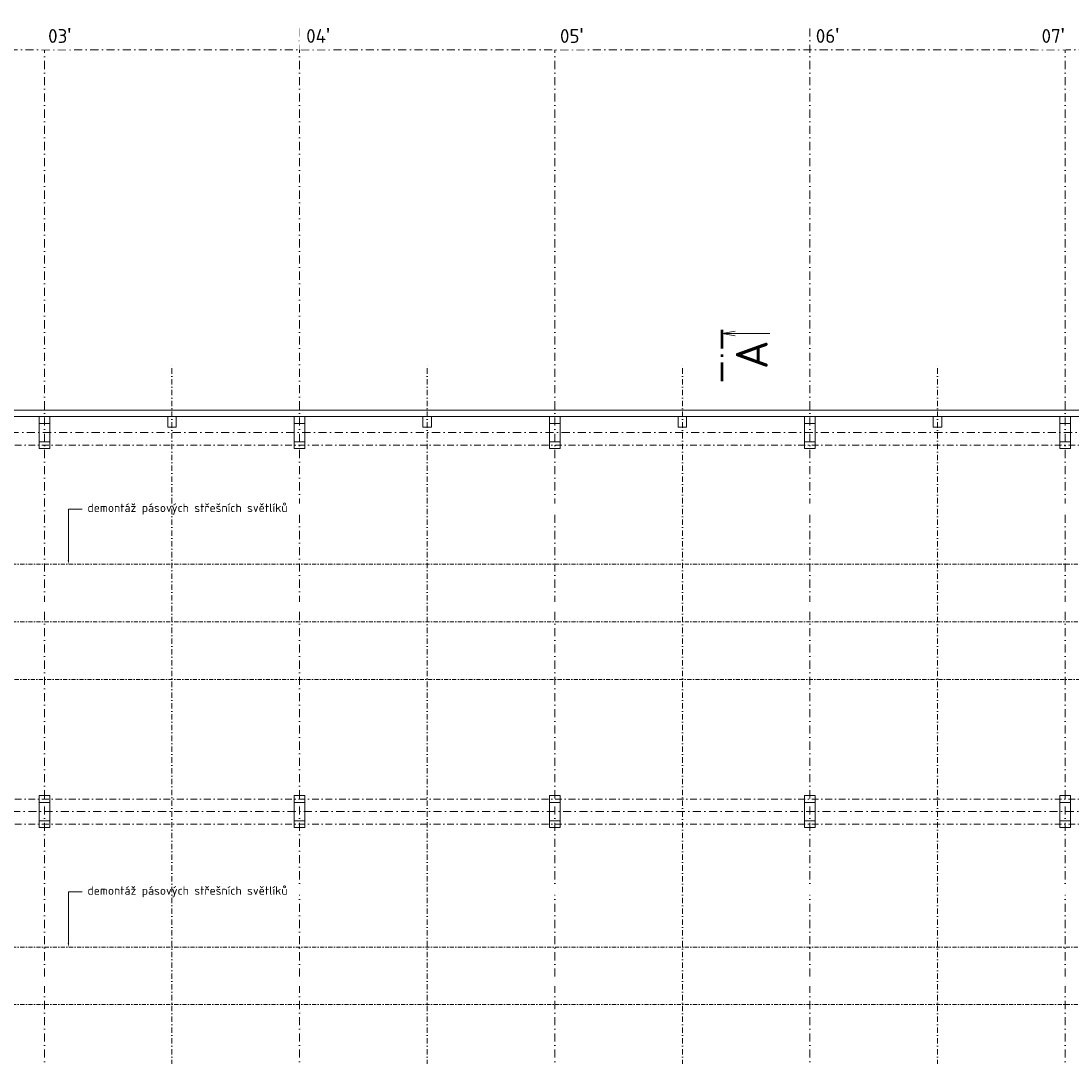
# Model space of a CAD drawing. Header units: millimetres. Extents: x -725694 to 4766210, y -2984614 to 2187451.
# Tile 120 of 256: x 328900 to 378275, y 51885 to 100555. Entities that reach past the tile are written whole.
import ezdxf
from ezdxf import colors
from ezdxf.entities.mleader import LeaderData, LeaderLine
from ezdxf.enums import TextEntityAlignment as Align
from ezdxf.math import Vec2, Vec3

# ---------------------------------------------------------------- set-up
doc = ezdxf.new("R2010")
doc.units = ezdxf.units.MM
for name, pattern in [('CENTERX2', [101.6, 63.5, -12.7, 12.7, -12.7]), ('DASHDOT', [25.4, 12.7, -6.35, 0, -6.35]), ('ČERCHOVANÁ', [25.4, 12.7, -6.35, 0, -6.35])]:
    doc.linetypes.add(name, pattern=pattern)
for name, color, linetype, lineweight in [('A99_N_kce-nad-vid', 7, 'DASHDOT', 5), ('A99_N_osy', 7, 'CENTERX2', 9), ('A99_N_txt-popis-200', 7, 'Continuous', 5), ('A99_N_txt-popis-50 @ 200', 7, 'Continuous', 9), ('A99_S_kce-nad-vid', 7, 'DASHDOT', 5), ('A99_S_kce-rez-sil', 7, 'Continuous', 15), ('A99_S_osy', 7, 'CENTERX2', 5), ('A99_S_sloupy', 7, 'Continuous', 5)]:
    doc.layers.add(name, color=color, linetype=linetype, lineweight=lineweight)
doc.styles.add('A99_popis', font='isocpeur.ttf')
doc.styles.add('ad_popis 100', font='isocpeur.ttf', dxfattribs={"height": 200})

# ---------------------------------------------------------------- blocks, each defined once
blk = doc.blocks.new('*U118')
at = {"color": 0, "linetype": 'ByBlock'}
blk.add_line((446.48, 0), (446.48, -11.25), dxfattribs=at)
at = {"color": 0, "linetype": 'ByBlock', "const_width": 0.63}
for points in [[(439.71, 0), (435.21, 0)], [(441.6, 0), (440.97, 0)], [(447.36, 0), (442.86, 0)]]:
    blk.add_lwpolyline(points, dxfattribs=at)
at = {"color": 0, "linetype": 'ByBlock'}
blk.add_lwpolyline([(447.03, -3.1), (446.48, 0), (445.93, -3.1)], dxfattribs=at)
at = {"color": 0, "linetype": 'ByBlock', "style": 'A99_popis'}
blk.add_attdef('OZNŘ_1K', (-9.63, -10.73), '', height=5, dxfattribs=at)
at = {"color": 0, "linetype": 'ByBlock', "style": 'A99_popis', "flags": 12}
blk.add_attdef('OZNŘ_2K', text='', height=5, dxfattribs=at).set_placement((444.84, -10.73), align=Align.RIGHT)

msp = doc.modelspace()

# ---------------------------------------------------------------- linework, layer by layer
at = {"layer": 'A99_N_kce-nad-vid', "color": 30, "linetype": 'ČERCHOVANÁ', "ltscale": 15}
for p, q in [((312100, 75005.3), (432450, 75005.3)), ((312100, 72300.2), (432450, 72300.2)), ((312100, 57005.3), (444450, 57005.3)), ((312100, 54300.2), (444450, 54300.2))]:
    msp.add_line(p, q, dxfattribs=at)
msp.add_lwpolyline([(432450, 69594.7), (312100, 69594.7)], dxfattribs=at)
at = {"layer": 'A99_S_kce-nad-vid', "linetype": 'ČERCHOVANÁ', "ltscale": 25}
for p, q in [((305750, 80610), (438800, 80610)), ((305750, 63970), (438800, 63970)), ((305750, 62790), (450800, 62790))]:
    msp.add_line(p, q, dxfattribs=at)
at = {"layer": 'A99_S_kce-rez-sil'}
for p, q in [((311800, 82250), (461650, 82250)), ((312200, 81950), (438300, 81950))]:
    msp.add_line(p, q, dxfattribs=at)
at = {"layer": 'A99_S_osy', "linetype": 'DASHDOT', "lineweight": 5, "ltscale": 30}
for p, q in [((330000, 100200), (330000, -5085)), ((342000, 100200), (342000, -5085)), ((354000, 100200), (354000, -5085)), ((366000, 100200), (366000, -5085)), ((378000, 100200), (378000, -5085)), ((296400, 81200), (438800, 81200)), ((450800, 63380), (296400, 63380))]:
    msp.add_line(p, q, dxfattribs=at)
msp.add_lwpolyline([(452950, 99200), (304375, 99200)], dxfattribs=at)
at = {"layer": 'A99_S_sloupy', "linetype": 'Continuous', "ltscale": 2}
for points in [[(330250, 80450), (329750, 80450), (329750, 81950), (330250, 81950)], [(330250, 80450), (329750, 80450), (329750, 81950), (330250, 81950)], [(342250, 80450), (341750, 80450), (341750, 81950), (342250, 81950)], [(342250, 80450), (341750, 80450), (341750, 81950), (342250, 81950)], [(354250, 80450), (353750, 80450), (353750, 81950), (354250, 81950)], [(354250, 80450), (353750, 80450), (353750, 81950), (354250, 81950)], [(366250, 80450), (365750, 80450), (365750, 81950), (366250, 81950)], [(366250, 80450), (365750, 80450), (365750, 81950), (366250, 81950)], [(378250, 80450), (377750, 80450), (377750, 81950), (378250, 81950)], [(378250, 80450), (377750, 80450), (377750, 81950), (378250, 81950)], [(330250, 62630), (329750, 62630), (329750, 64130), (330250, 64130)], [(330250, 62630), (329750, 62630), (329750, 64130), (330250, 64130)], [(342250, 62630), (341750, 62630), (341750, 64130), (342250, 64130)], [(342250, 62630), (341750, 62630), (341750, 64130), (342250, 64130)], [(354250, 62630), (353750, 62630), (353750, 64130), (354250, 64130)], [(354250, 62630), (353750, 62630), (353750, 64130), (354250, 64130)], [(366250, 62630), (365750, 62630), (365750, 64130), (366250, 64130)], [(366250, 62630), (365750, 62630), (365750, 64130), (366250, 64130)], [(378250, 62630), (377750, 62630), (377750, 64130), (378250, 64130)], [(378250, 62630), (377750, 62630), (377750, 64130), (378250, 64130)]]:
    msp.add_lwpolyline(points, close=True, dxfattribs=at)
at = {"layer": 'A99_S_sloupy', "linetype": 'Continuous', "lineweight": 20, "ltscale": 2}
for points in [[(329750, 81950), (330250, 81950), (330250, 81630), (329750, 81630)], [(341750, 81950), (342250, 81950), (342250, 81630), (341750, 81630)], [(353750, 81950), (354250, 81950), (354250, 81630), (353750, 81630)], [(365750, 81950), (366250, 81950), (366250, 81630), (365750, 81630)], [(377750, 81950), (378250, 81950), (378250, 81630), (377750, 81630)], [(329750, 80770), (330250, 80770), (330250, 80450), (329750, 80450)], [(341750, 80770), (342250, 80770), (342250, 80450), (341750, 80450)], [(353750, 80770), (354250, 80770), (354250, 80450), (353750, 80450)], [(365750, 80770), (366250, 80770), (366250, 80450), (365750, 80450)], [(377750, 80770), (378250, 80770), (378250, 80450), (377750, 80450)], [(329750, 64130), (330250, 64130), (330250, 63810), (329750, 63810)], [(341750, 64130), (342250, 64130), (342250, 63810), (341750, 63810)], [(353750, 64130), (354250, 64130), (354250, 63810), (353750, 63810)], [(365750, 64130), (366250, 64130), (366250, 63810), (365750, 63810)], [(377750, 64130), (378250, 64130), (378250, 63810), (377750, 63810)], [(329750, 62950), (330250, 62950), (330250, 62630), (329750, 62630)], [(341750, 62950), (342250, 62950), (342250, 62630), (341750, 62630)], [(353750, 62950), (354250, 62950), (354250, 62630), (353750, 62630)], [(365750, 62950), (366250, 62950), (366250, 62630), (365750, 62630)], [(377750, 62950), (378250, 62950), (378250, 62630), (377750, 62630)]]:
    msp.add_lwpolyline(points, close=True, dxfattribs=at)
at = {"layer": 'A99_S_sloupy', "ltscale": 2}
for points in [[(336200, 81450), (335800, 81450), (335800, 81950), (336200, 81950)], [(348200, 81450), (347800, 81450), (347800, 81950), (348200, 81950)], [(360200, 81450), (359800, 81450), (359800, 81950), (360200, 81950)], [(372200, 81450), (371800, 81450), (371800, 81950), (372200, 81950)]]:
    msp.add_lwpolyline(points, close=True, dxfattribs=at)

# ---------------------------------------------------------------- block references
at = {"layer": 'A99_N_txt-popis-200'}
ref = msp.add_blockref('*U118', (361867.5, -3432.5), dxfattribs=dict(at, xscale=200, yscale=200, zscale=200, rotation=90))
ref.add_attrib('OZNŘ_2K', 'A', dxfattribs={"layer": '0', "color": 0, "linetype": 'ByBlock', "height": 1500, "rotation": 90, "style": 'A99_popis', "flags": 12}).set_placement((364012.7, 85536.5), align=Align.RIGHT)

# ---------------------------------------------------------------- texts
at = {"layer": 'A99_N_txt-popis-200', "color": 1, "lineweight": 0, "insert": (366275, 100230), "char_height": 650, "attachment_point": 1, "style": 'ad_popis 100'}
msp.add_mtext_dynamic_manual_height_columns("06{\\fArial|b0|i0|c238|p34;\\H1.08333x;'}", width=832.5, gutter_width=1000, heights=[0], dxfattribs=at)

# ---------------------------------------------------------------- leaders
at = {"layer": 'A99_N_txt-popis-50 @ 200', "lineweight": 9}
ml = msp.add_multileader_mtext('Standard', dxfattribs=at)
ml.set_content('\\A1;{\\C256;výměna stávajících sekční vrat za nová}', color=1, style='A99_popis')
ml.set_leader_properties(color=256, linetype='ByLayer', lineweight=-1)
ml.build(insert=Vec2(0, 0))
ml.multileader.update_dxf_attribs({"dogleg_length": 200, "arrow_head_size": 300, "scale": 200})
ctx = ml.context
ctx.base_point, ctx.scale, ctx.char_height, ctx.arrow_head_size, ctx.landing_gap_size, ctx.plane_origin = Vec3(9095, 72885), 200, 400, 300, 1000, Vec3(8542.5, 64790)
notes = []
notes.append((ctx, [(0, (1, 1, 0), (8295, 72885), (1, 0), 800, [(0, [(5830, 72885)], 0, [])])]))
ctx.mtext.insert, ctx.mtext.width, ctx.mtext.flow_direction = Vec3(10095, 73145), 9865.703, 5
ml = msp.add_multileader_mtext('Standard', dxfattribs=at)
ml.set_content('\\A1;{\\C256;osazení nových dveří\\P(požární únik)}', color=1, style='A99_popis')
ml.set_leader_properties(color=256, linetype='ByLayer', lineweight=-1)
ml.build(insert=Vec2(0, 0))
ml.multileader.update_dxf_attribs({"dogleg_length": 6.4, "arrow_head_size": 200, "scale": 200})
ctx = ml.context
ctx.base_point, ctx.scale, ctx.char_height, ctx.arrow_head_size, ctx.landing_gap_size, ctx.plane_origin = Vec3(9575, 69050), 200, 400, 200, 400, Vec3(8542.5, 60475.8)
notes.append((ctx, [(0, (1, 1, 0), (8295, 69050), (1, 0), 1280, [(0, [(5750, 67035)], 0, [])])]))
ctx.mtext.insert, ctx.mtext.width, ctx.mtext.flow_direction = Vec3(9975, 69310), 5317.307, 5
ml = msp.add_multileader_mtext('Standard', dxfattribs=at)
ml.set_content('\\A1;{\\fISOCPEUR|b1|i0|c238|p34;\\C256;vertikal. panely PUR, tl.80mm, U=0,28W/M\\H0.7x;\\S2^ ;\\H1.42857x;K, EI 15-ef DP3\\Pexterier RAL 9006, interier RAL 9010}', color=1, style='A99_popis')
ml.set_leader_properties(color=256, linetype='ByLayer', lineweight=-1)
ml.build(insert=Vec2(0, 0))
ml.multileader.update_dxf_attribs({"dogleg_length": 6.4, "arrow_head_size": 200, "scale": 200})
ctx = ml.context
ctx.base_point, ctx.scale, ctx.char_height, ctx.arrow_head_size, ctx.landing_gap_size, ctx.plane_origin = Vec3(9645, 58660), 200, 400, 200, 400, Vec3(21489.4, 49862.3)
notes.append((ctx, [(0, (1, 1, 0), (9183.5, 58660), (1, 0), 461.5, [(0, [(5605, 58660)], 0, [])])]))
ctx.mtext.insert, ctx.mtext.width, ctx.mtext.flow_direction = Vec3(10045, 58898.8), 10741.384, 5
for ctx, leaders in notes:
    for number, flags, end, landing, length, lines in leaders:
        leader = LeaderData()
        leader.index, (leader.has_last_leader_line, leader.has_dogleg_vector, leader.attachment_direction) = number, flags
        leader.last_leader_point, leader.dogleg_vector, leader.dogleg_length = Vec3(end), Vec3(landing), length
        for number, points, colour, breaks in lines:
            line = LeaderLine()
            line.index, line.vertices, line.color, line.breaks = number, Vec3.list(points), colors.encode_raw_color(colour), breaks
            leader.lines.append(line)
        ctx.leaders.append(leader)

# ---------------------------------------------------------------- next in the draw order: texts
at = {"layer": 'A99_N_txt-popis-200', "color": 1, "lineweight": 0, "char_height": 650, "attachment_point": 1, "style": 'ad_popis 100', "bg_fill": 2}
for s, insert in [("03{\\fArial|b0|i0|c238|p34;\\H1.08333x;'}", (330175, 100230)), ("04{\\fArial|b0|i0|c238|p34;\\H1.08333x;'}", (342310, 100230)), ("05{\\fArial|b0|i0|c238|p34;\\H1.08333x;'}", (354245.1, 100230)), ("07{\\fArial|b0|i0|c238|p34;\\H1.08333x;'}", (376890, 100230))]:
    msp.add_mtext_dynamic_manual_height_columns(s, width=832.5, gutter_width=1000, heights=[0], dxfattribs=dict(at, insert=insert))

# ---------------------------------------------------------------- next in the draw order: leaders
at = {"layer": 'A99_N_txt-popis-50 @ 200', "lineweight": 9}
ml = msp.add_multileader_mtext('Standard', dxfattribs=at)
ml.set_content('\\A1;{\\C256;demontáž pásových střešních světlíků}', color=1, style='A99_popis')
ml.set_leader_properties(color=256, linetype='ByLayer', lineweight=-1)
ml.build(insert=Vec2(0, 0))
ml.multileader.update_dxf_attribs({"dogleg_length": 3.23, "arrow_head_size": 200, "scale": 200})
ctx = ml.context
ctx.base_point, ctx.scale, ctx.char_height, ctx.arrow_head_size, ctx.landing_gap_size, ctx.plane_origin = Vec3(331775, 77605), 200, 400, 200, 250, Vec3(337745, 73109)
notes = []
notes.append((ctx, [(0, (1, 1, 0), (331130, 77605), (1, 0), 645, [(0, [(331130, 75005.3)], 0, [])])]))
ctx.mtext.insert, ctx.mtext.width, ctx.mtext.flow_direction = Vec3(332025, 77865), 9848.317, 5
ctx.mtext.has_bg_fill, ctx.mtext.bg_color, ctx.mtext.bg_scale_factor, ctx.mtext.bg_transparency, ctx.mtext.use_window_bg_color = 1, -1073741824, 1, 0, 1
ml = msp.add_multileader_mtext('Standard', dxfattribs=at)
ml.set_content('\\A1;{\\C256;výměna sekčních vrat}', color=1, style='A99_popis')
ml.set_leader_properties(color=256, linetype='ByLayer', lineweight=-1)
ml.build(insert=Vec2(0, 0))
ml.multileader.update_dxf_attribs({"dogleg_length": 1, "arrow_head_size": 200, "scale": 200})
ctx = ml.context
ctx.base_point, ctx.scale, ctx.char_height, ctx.arrow_head_size, ctx.landing_gap_size, ctx.plane_origin = Vec3(309420, 72967.5), 200, 400, 200, 250, Vec3(309735, 63931.7)
notes.append((ctx, [(0, (1, 1, 0), (308775, 72967.5), (1, 0), 645, [(0, [(305790, 72967.5)], 0, [])])]))
ctx.mtext.insert, ctx.mtext.width, ctx.mtext.defined_height, ctx.mtext.flow_direction = Vec3(309670, 73227.5), 7057.5, 1693.3, 5
ctx.mtext.has_bg_fill, ctx.mtext.bg_color, ctx.mtext.bg_scale_factor, ctx.mtext.bg_transparency, ctx.mtext.use_window_bg_color = 1, -1073741824, 1, 0, 1
ml = msp.add_multileader_mtext('Standard', dxfattribs=at)
ml.set_content('\\A1;{\\C256;demontáž pásových střešních světlíků}', color=1, style='A99_popis')
ml.set_leader_properties(color=256, linetype='ByLayer', lineweight=-1)
ml.build(insert=Vec2(0, 0))
ml.multileader.update_dxf_attribs({"dogleg_length": 3.23, "arrow_head_size": 200, "scale": 200})
ctx = ml.context
ctx.base_point, ctx.scale, ctx.char_height, ctx.arrow_head_size, ctx.landing_gap_size, ctx.plane_origin = Vec3(331775, 59605), 200, 400, 200, 250, Vec3(337745, 55109)
notes.append((ctx, [(0, (1, 1, 0), (331130, 59605), (1, 0), 645, [(0, [(331130, 57005.3)], 0, [])])]))
ctx.mtext.insert, ctx.mtext.width, ctx.mtext.flow_direction = Vec3(332025, 59865), 9848.317, 5
ctx.mtext.has_bg_fill, ctx.mtext.bg_color, ctx.mtext.bg_scale_factor, ctx.mtext.bg_transparency, ctx.mtext.use_window_bg_color = 1, -1073741824, 1, 0, 1
ml = msp.add_multileader_mtext('Standard', dxfattribs=at)
ml.set_content('\\A1;{\\C256;výměna sekčních vrat}', color=1, style='A99_popis')
ml.set_leader_properties(color=256, linetype='ByLayer', lineweight=-1)
ml.build(insert=Vec2(0, 0))
ml.multileader.update_dxf_attribs({"dogleg_length": 1, "arrow_head_size": 200, "scale": 200})
ctx = ml.context
ctx.base_point, ctx.scale, ctx.char_height, ctx.arrow_head_size, ctx.landing_gap_size, ctx.plane_origin = Vec3(310090, 55375), 200, 400, 200, 250, Vec3(309735, 46339.2)
notes.append((ctx, [(0, (1, 1, 0), (309445, 55375), (1, 0), 645, [(0, [(305790, 55375)], 0, [])])]))
ctx.mtext.insert, ctx.mtext.width, ctx.mtext.defined_height, ctx.mtext.flow_direction = Vec3(310340, 55575.2), 3570.166, 1693.3, 5
ctx.mtext.has_bg_fill, ctx.mtext.bg_color, ctx.mtext.bg_scale_factor, ctx.mtext.bg_transparency, ctx.mtext.use_window_bg_color = 1, -1073741824, 1, 0, 1
for ctx, leaders in notes:
    for number, flags, end, landing, length, lines in leaders:
        leader = LeaderData()
        leader.index, (leader.has_last_leader_line, leader.has_dogleg_vector, leader.attachment_direction) = number, flags
        leader.last_leader_point, leader.dogleg_vector, leader.dogleg_length = Vec3(end), Vec3(landing), length
        for number, points, colour, breaks in lines:
            line = LeaderLine()
            line.index, line.vertices, line.color, line.breaks = number, Vec3.list(points), colors.encode_raw_color(colour), breaks
            leader.lines.append(line)
        ctx.leaders.append(leader)

# ---------------------------------------------------------------- next in the draw order: linework, layer by layer
at = {"layer": 'A99_N_osy', "linetype": 'DASHDOT', "ltscale": 20}
for points in [[(336000, 22490), (336000, 84377.5)], [(348000, 22490), (348000, 84377.5)], [(360000, 22490), (360000, 84377.5)], [(372000, 22490), (372000, 84377.5)]]:
    msp.add_lwpolyline(points, dxfattribs=at)

doc.saveas('drawing.dxf')
